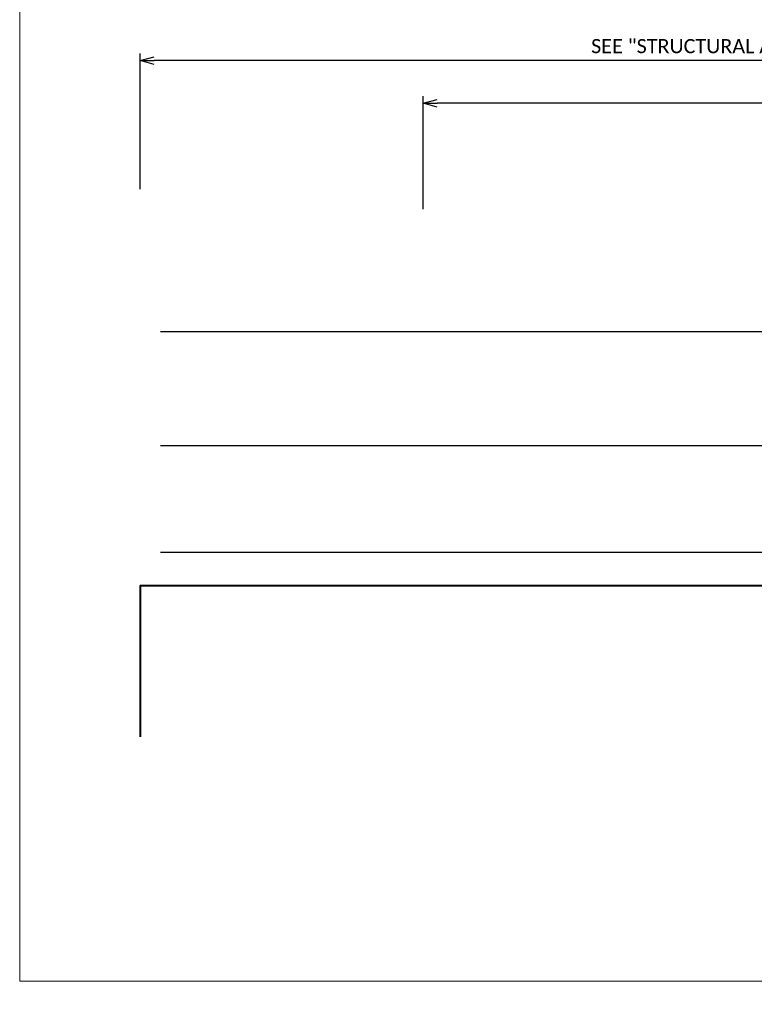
# Model space of a CAD drawing. Extents: x 625 to 2299, y 1056 to 1310.
# Tile 1 of 16: x 625 to 703, y 1056 to 1160. Entities that reach past the tile are written whole.
import ezdxf
from ezdxf.enums import TextEntityAlignment as Align

# ---------------------------------------------------------------- set-up
doc = ezdxf.new("R2010")
doc.units = 0
doc.header["$MEASUREMENT"] = 0
for name, color, linetype, lineweight in [('B_ANNO_DIM', 7, 'Continuous', 18), ('B_ANNO_TEXT', 7, 'Continuous', 18), ('B_CONC', 1, 'Continuous', 40), ('B_REBAR_SUB', 182, 'Continuous', 25)]:
    doc.layers.add(name, color=color, linetype=linetype, lineweight=lineweight)
doc.layers.add('B_ANNO_NOPLOT', color=47, linetype='Continuous', lineweight=18, plot=False)
doc.styles.add('Annotative', font='calibri.ttf', dxfattribs={"height": 0.0625})
doc.styles.get("Standard").update_dxf_attribs({"font": 'calibri.ttf'})
doc.dimstyles.new('Annotative', dxfattribs={"dimscale": 0, "dimtxt": 0.0625, "dimasz": 0.0625, "dimexe": 0.03125, "dimexo": 0.03125, "dimgap": 0.03125, "dimtad": 1, "dimdec": 3, "dimzin": 3, "dimdsep": 46, "dimlunit": 4, "dimtxsty": 'Standard', "dimblk": 'OPEN30', "dimcen": 0.03125, "dimaunit": 1, "dimadec": 0, "dimazin": 3, "dimtfac": 0.75, "dimtdec": 3, "dimtofl": 0, "dimtmove": 0, "dimatfit": 3, "dimldrblk": 'OPEN30', "dimfxl": 1, "dimtfill": 1, "dimfrac": 1, "dimtolj": 1, "dimtzin": 0, "dimarcsym": 0})

# ---------------------------------------------------------------- blocks, each defined once
blk = doc.blocks.new('_Open30')
at = {"color": 0, "linetype": 'ByBlock', "lineweight": -2}
for p, q in [((-1, 0.268), (0, 0)), ((0, 0), (-1, -0.268)), ((0, 0), (-1, 0))]:
    blk.add_line(p, q, dxfattribs=at)
blk = doc.blocks.new('*D780')
at = {"layer": 'B_ANNO_DIM', "color": 0, "lineweight": -2, "transparency": 16777216}
for p, q in [((12.75, 83.9), (12.75, 98.29)), ((172.4, 84.65), (172.4, 98.29)), ((170.9, 97.54), (14.25, 97.54))]:
    blk.add_line(p, q, dxfattribs=at)
at = {"layer": 'Defpoints', "color": 0, "transparency": 16777216}
for p in [(12.75, 97.54), (172.4, 83.9), (12.75, 83.15)]:
    blk.add_point(p, dxfattribs=at)
at = {"layer": 'B_ANNO_DIM', "color": 0, "lineweight": -2, "transparency": 16777216, "xscale": 1.5, "yscale": 1.5, "zscale": 1.5, "rotation": 180}
blk.add_blockref('_Open30', (12.75, 97.54), dxfattribs=at)
at = {"layer": 'B_ANNO_DIM', "color": 0, "lineweight": -2, "transparency": 16777216, "xscale": 1.5, "yscale": 1.5, "zscale": 1.5}
blk.add_blockref('_Open30', (172.4, 97.54), dxfattribs=at)
at = {"layer": 'B_ANNO_DIM', "color": 0, "transparency": 16777216, "insert": (92.57, 99.06), "char_height": 1.5, "attachment_point": 5, "bg_fill": 3, "box_fill_scale": 1.25, "bg_fill_color": 256, "bg_fill_true_color": 13158600, "bg_fill_transparency": 0}
blk.add_mtext('\\A1;SEE "STRUCTURAL APPROACH SLAB" SHEETS FOR PARAPET LENGTH', dxfattribs=at)
blk = doc.blocks.new('*D396')
at = {"layer": 'B_ANNO_DIM', "color": 0, "lineweight": -2, "transparency": 16777216}
for p, q in [((30, 39.89), (30, 51.86)), ((108, 42.75), (108, 51.86)), ((106.5, 51.11), (31.5, 51.11))]:
    blk.add_line(p, q, dxfattribs=at)
at = {"layer": 'Defpoints', "color": 0, "transparency": 16777216}
for p in [(30, 51.11), (108, 42), (30, 39.14)]:
    blk.add_point(p, dxfattribs=at)
at = {"layer": 'B_ANNO_DIM', "color": 0, "lineweight": -2, "transparency": 16777216, "xscale": 1.5, "yscale": 1.5, "zscale": 1.5, "rotation": 180}
blk.add_blockref('_Open30', (30, 51.11), dxfattribs=at)
at = {"layer": 'B_ANNO_DIM', "color": 0, "lineweight": -2, "transparency": 16777216, "xscale": 1.5, "yscale": 1.5, "zscale": 1.5}
blk.add_blockref('_Open30', (108, 51.11), dxfattribs=at)
at = {"layer": 'B_ANNO_DIM', "color": 0, "transparency": 16777216, "insert": (69, 52.63), "char_height": 1.5, "attachment_point": 5, "bg_fill": 3, "box_fill_scale": 1.25, "bg_fill_color": 256, "bg_fill_true_color": 13158600, "bg_fill_transparency": 0}
blk.add_mtext('\\A1;6\'-6"', dxfattribs=at)
blk = doc.blocks.new('INS_SS42_BASE')
at = {"layer": 'B_ANNO_NOPLOT', "flags": 128}
blk.add_lwpolyline([(0, 0), (0, 252), (323.93, 252), (323.93, 238.86), (378, 238.86), (378, 40.5), (316.57, 40.5), (316.57, 0), (0, 0)], dxfattribs=at)
at = {"layer": 'B_CONC'}
blk.add_lwpolyline([(143.08, 41.9), (12.75, 41.9), (12.75, 25.9)], dxfattribs=at)
at = {"layer": 'B_REBAR_SUB'}
for p, q in [((14.92, 68.82), (143.08, 68.82)), ((14.92, 56.74), (143.08, 56.74)), ((14.92, 45.46), (143.08, 45.46))]:
    blk.add_line(p, q, dxfattribs=at)
at = {"lineweight": 30, "flags": 104}
for tag, p in [('SUB1', (311.28, 226.1, 1.68)), ('SUB2', (319.28, 226.1, 1.68))]:
    blk.add_attdef(tag, text='', height=1.5, dxfattribs=at).set_placement(p, align=Align.MIDDLE_CENTER)
at = {"layer": 'B_ANNO_TEXT', "lineweight": 30, "flags": 104}
for tag, p in [('SUB1', (311.28, 226.1)), ('SUB2', (319.28, 226.1))]:
    blk.add_attdef(tag, text='', height=1.5, dxfattribs=at).set_placement(p, align=Align.MIDDLE_CENTER)
at = {"layer": 'B_ANNO_TEXT', "style": 'Annotative'}
for tag, p in [('CORNER1', (97.36, 101.83)), ('CORNER2', (98.57, 3.31))]:
    blk.add_attdef(tag, text='', height=1.5, dxfattribs=at).set_placement(p, align=Align.BOTTOM_RIGHT)
blk = doc.blocks.new('*U394')
at = {"layer": 'B_ANNO_DIM'}
dim = blk.add_linear_dim(base=(30, 51.1134, 0.8422), p1=(108, 42.0001, 0.8422), p2=(30, 39.1441, 0.8422), dimstyle='Annotative', dxfattribs=at)
dim.commit()
dim.dimension.update_dxf_attribs({"geometry": '*D396', "text_midpoint": (69, 52.6313, 0.8422)})
blk = doc.blocks.new('*U768')
at = {"layer": 'B_ANNO_DIM', "lineweight": 30}
for tag, p in [('S5BAR1', (158.4042, 240.8503)), ('S5BAR2', (184.1358, 218.628)), ('S5BAR3', (187.2345, 185.3889))]:
    blk.add_attdef(tag, text='', height=1.5, dxfattribs=at).set_placement(p, align=Align.MIDDLE_LEFT)
at = {"layer": 'B_ANNO_DIM'}
dim = blk.add_linear_dim(base=(12.749, 97.5442), p1=(172.4003, 83.8974), p2=(12.749, 83.1474), text='SEE "STRUCTURAL APPROACH SLAB" SHEETS FOR PARAPET LENGTH', dimstyle='Annotative', dxfattribs=at)
dim.commit()
dim.dimension.update_dxf_attribs({"geometry": '*D780', "text_midpoint": (92.5747, 99.0627)})
at = {"layer": 'B_REBAR_SUB'}
blk.add_blockref('*U394', (12.749, 41.8973), dxfattribs=at)
at = {"layer": 'B_ANNO_DIM', "style": 'Annotative'}
blk.add_attdef('8INSPA2', text='', height=1.5, dxfattribs=at).set_placement((141.9126, 15.4002), align=Align.BOTTOM_RIGHT)

msp = doc.modelspace()

# ---------------------------------------------------------------- block references
msp.add_blockref('*U768', (624.94, 1058.3))

# ---------------------------------------------------------------- next in the draw order: block references
msp.add_blockref('INS_SS42_BASE', (624.94, 1058.3))

doc.saveas('drawing.dxf')
